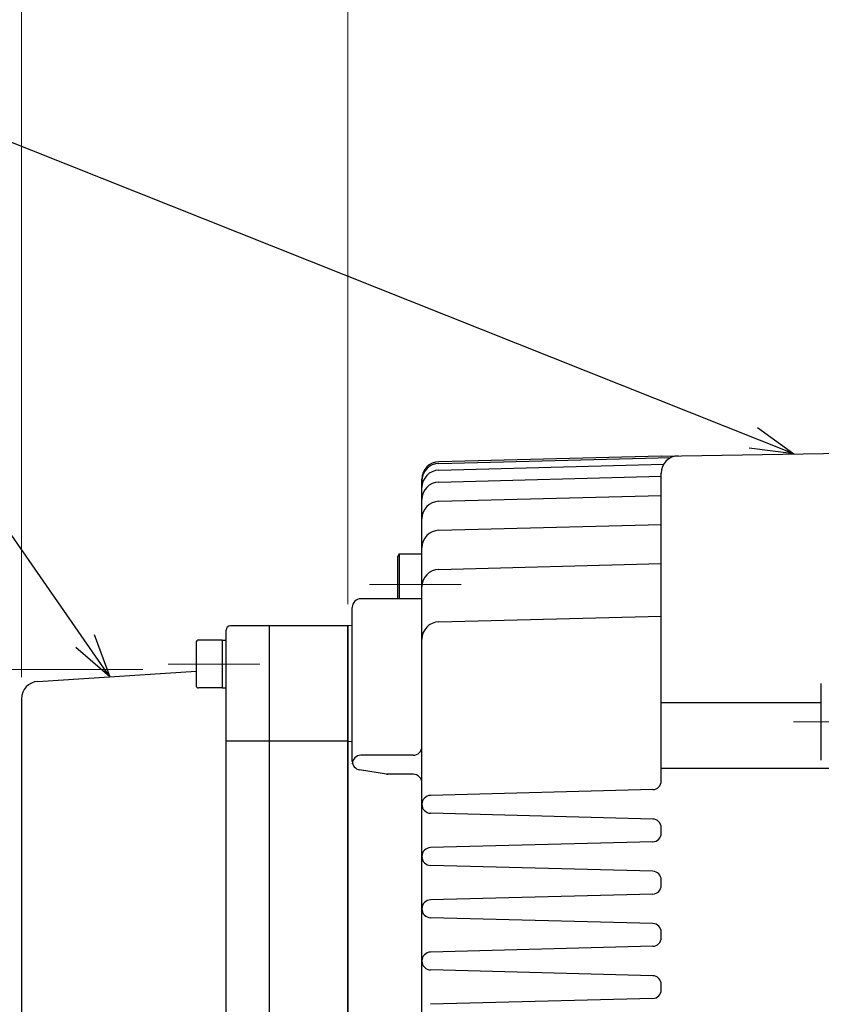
# Model space of a CAD drawing. Header units: millimetres. Extents: x 0 to 1076, y 0 to 742.
# Tile 103 of 124: x 279 to 371, y 489 to 602. Entities that reach past the tile are written whole.
import ezdxf

# ---------------------------------------------------------------- set-up
doc = ezdxf.new("R2010")
doc.units = ezdxf.units.MM
doc.header["$LTSCALE"] = 0.454724
doc.linetypes.add('CENTER', pattern=[50.8, 31.75, -6.35, 6.35, -6.35])
doc.layers.add('NoLayerName_001', color=7, linetype='Continuous')
doc.layers.add('NoLayerName_002', color=7, linetype='Continuous')
doc.styles.get("Standard").update_dxf_attribs({"font": 'txt', "bigfont": 'extfont2'})
doc.dimstyles.get("Standard").update_dxf_attribs({"dimtxt": 2.5, "dimasz": 2.5, "dimexe": 1, "dimexo": 1, "dimtad": 1, "dimdec": 3, "dimzin": 0, "dimdsep": 46, "dimtxsty": 'Standard', "dimcen": 2.5, "dimadec": 3, "dimazin": 0, "dimtfac": 0.75, "dimtdec": 3, "dimtmove": 0, "dimatfit": 3, "dimfxl": 1, "dimarcsym": 0})

# ---------------------------------------------------------------- blocks, each defined once
blk = doc.blocks.new('_OPEN30')
at = {"color": 0, "linetype": 'ByBlock', "lineweight": -2}
for p, q in [((-1, 0.267949), (0, 0)), ((0, 0), (-1, -0.267949)), ((0, 0), (-1, 0))]:
    blk.add_line(p, q, dxfattribs=at)
blk = doc.blocks.new('*D124')
at = {"layer": 'Defpoints', "color": 0}
for p in [(295.95, 527), (269.83, 494.65), (269.83, 494.65)]:
    blk.add_point(p, dxfattribs=at)
at = {"layer": 'NoLayerName_001', "color": 0, "linetype": 'Continuous', "lineweight": 13}
for p, q in [((293.45, 527), (267.33, 527)), ((269.83, 523.25), (269.83, 494.65))]:
    blk.add_line(p, q, dxfattribs=at)
at = {"layer": 'NoLayerName_001', "color": 0, "lineweight": 13, "xscale": 3.75, "yscale": 3.75, "zscale": 3.75, "rotation": 90}
blk.add_blockref('_OPEN30', (269.83, 527), dxfattribs=at)
at = {"layer": 'NoLayerName_001', "color": 0, "lineweight": 13, "insert": (262.1, 508.38), "char_height": 8.75, "attachment_point": 5, "rotation": 90}
blk.add_mtext('\\W0.8000;%%c７９', dxfattribs=at)
blk = doc.blocks.new('_NONE')
blk = doc.blocks.new('*D130')
at = {"layer": 'Defpoints', "color": 0}
for p in [(279.5, 650), (487.5, 552.1), (279.5, 523.62)]:
    blk.add_point(p, dxfattribs=at)
at = {"layer": 'NoLayerName_001', "color": 0, "linetype": 'Continuous', "lineweight": 13}
for p, q in [((279.5, 526.12), (279.5, 652.5)), ((487.5, 554.6), (487.5, 652.5)), ((483.75, 650), (283.25, 650))]:
    blk.add_line(p, q, dxfattribs=at)
at = {"layer": 'NoLayerName_001', "color": 0, "lineweight": 13, "xscale": 3.75, "yscale": 3.75, "zscale": 3.75, "rotation": 180}
blk.add_blockref('_OPEN30', (279.5, 650), dxfattribs=at)
at = {"layer": 'NoLayerName_001', "color": 0, "lineweight": 13, "xscale": 3.75, "yscale": 3.75, "zscale": 3.75}
blk.add_blockref('_OPEN30', (487.5, 650), dxfattribs=at)
at = {"layer": 'NoLayerName_001', "color": 0, "lineweight": 13, "insert": (387.5, 657.72), "char_height": 8.75, "attachment_point": 5}
blk.add_mtext('\\W0.8000;２０９', dxfattribs=at)
blk = doc.blocks.new('*D131')
at = {"layer": 'Defpoints', "color": 0}
for p in [(317, 631.25), (317, 532), (279.5, 523.62)]:
    blk.add_point(p, dxfattribs=at)
at = {"layer": 'NoLayerName_001', "color": 0, "linetype": 'Continuous', "lineweight": 13}
for p, q in [((279.5, 526.12), (279.5, 633.75)), ((317, 534.5), (317, 633.75)), ((283.25, 631.25), (313.25, 631.25))]:
    blk.add_line(p, q, dxfattribs=at)
at = {"layer": 'NoLayerName_001', "color": 0, "lineweight": 13, "xscale": 3.75, "yscale": 3.75, "zscale": 3.75, "rotation": 180}
blk.add_blockref('_OPEN30', (279.5, 631.25), dxfattribs=at)
at = {"layer": 'NoLayerName_001', "color": 0, "lineweight": 13, "xscale": 3.75, "yscale": 3.75, "zscale": 3.75}
blk.add_blockref('_OPEN30', (317, 631.25), dxfattribs=at)
at = {"layer": 'NoLayerName_001', "color": 0, "lineweight": 13, "insert": (298.25, 639), "char_height": 8.75, "attachment_point": 5}
blk.add_mtext('\\W0.8000;３８', dxfattribs=at)
blk = doc.blocks.new('*D132')
at = {"layer": 'Defpoints', "color": 0}
for p in [(487.5, 631.25), (487.5, 552.1), (317, 532)]:
    blk.add_point(p, dxfattribs=at)
at = {"layer": 'NoLayerName_001', "color": 0, "linetype": 'Continuous', "lineweight": 13}
for p, q in [((317, 534.5), (317, 633.75)), ((487.5, 554.6), (487.5, 633.75)), ((320.75, 631.25), (483.75, 631.25))]:
    blk.add_line(p, q, dxfattribs=at)
at = {"layer": 'NoLayerName_001', "color": 0, "lineweight": 13, "xscale": 3.75, "yscale": 3.75, "zscale": 3.75, "rotation": 180}
blk.add_blockref('_OPEN30', (317, 631.25), dxfattribs=at)
at = {"layer": 'NoLayerName_001', "color": 0, "lineweight": 13, "xscale": 3.75, "yscale": 3.75, "zscale": 3.75}
blk.add_blockref('_OPEN30', (487.5, 631.25), dxfattribs=at)
at = {"layer": 'NoLayerName_001', "color": 0, "lineweight": 13, "insert": (381.25, 638.934375), "char_height": 8.75, "attachment_point": 5}
blk.add_mtext('\\W0.8000;１７１', dxfattribs=at)
blk = doc.blocks.new('*D133')
at = {"layer": 'Defpoints', "color": 0}
for p in [(279.5, 668.75), (279.5, 523.62), (545.5, 498.92)]:
    blk.add_point(p, dxfattribs=at)
at = {"layer": 'NoLayerName_001', "color": 0, "linetype": 'Continuous', "lineweight": 13}
for p, q in [((279.5, 526.12), (279.5, 671.25)), ((545.5, 501.42), (545.5, 671.25)), ((541.75, 668.75), (283.25, 668.75))]:
    blk.add_line(p, q, dxfattribs=at)
at = {"layer": 'NoLayerName_001', "color": 0, "lineweight": 13, "xscale": 3.75, "yscale": 3.75, "zscale": 3.75, "rotation": 180}
blk.add_blockref('_OPEN30', (279.5, 668.75), dxfattribs=at)
at = {"layer": 'NoLayerName_001', "color": 0, "lineweight": 13, "xscale": 3.75, "yscale": 3.75, "zscale": 3.75}
blk.add_blockref('_OPEN30', (545.5, 668.75), dxfattribs=at)
at = {"layer": 'NoLayerName_001', "color": 0, "lineweight": 13, "insert": (412.5, 676.47), "char_height": 8.75, "attachment_point": 5}
blk.add_mtext('\\W0.8000;２６７', dxfattribs=at)

msp = doc.modelspace()

# ---------------------------------------------------------------- linework, layer by layer
at = {"layer": 'NoLayerName_001', "color": 7, "linetype": 'Continuous', "lineweight": 25}
for p, q in [((327.4476, 550.6584), (354.1479, 551.3576)), ((353, 551.5172), (327.4483, 550.8571)), ((353, 551.5172), (383.4721, 551.9933)), ((327.4476, 549.8862), (353.2763, 550.5626)), ((325.5, 429.5778), (325.5, 548.8578)), ((327.4476, 548.521), (353, 549.1901)), ((353, 514.1943), (353, 549.5326)), ((327.4476, 546.312), (353, 546.9811)), ((327.4476, 542.9854), (353, 543.6545)), ((322.9, 540.2622), (322.7, 539.9158)), ((322.7, 539.9158), (322.7, 535.1234)), ((322.9, 540.2622), (325.5, 540.2622)), ((322.9, 540.2622), (322.9, 535.1234)), ((327.4476, 538.4866), (353, 539.1557)), ((325.5, 535.1234), (318.5, 535.1234)), ((317.5, 516.4493), (317.5, 534.1234)), ((327.4476, 532.4624), (353, 533.1315)), ((317, 532), (303.5, 532)), ((308, 443), (308, 532)), ((308, 443), (308, 532)), ((317.5, 532.0429), (317, 532.0147)), ((317, 442.9853), (317, 532.0147)), ((317, 532), (317, 443)), ((303, 457.6191), (303, 531.5)), ((299.55, 530.0684), (299.55, 525.1684)), ((302.55, 530.3684), (299.85, 530.3684)), ((302.55, 530.3684), (303, 530.3684)), ((302.55, 530.3684), (302.55, 524.8684)), ((302.55, 524.8684), (299.85, 524.8684)), ((302.55, 524.8684), (303, 524.8684)), ((371.4, 516.5888), (371.4, 525.3888)), ((371.4, 516.5888), (371.4, 525.3888)), ((279.5, 523.6236), (279.5, 446)), ((353, 523.1817), (371.4, 523.1817)), ((303, 518.805), (308, 518.805)), ((308, 518.805), (317, 518.805)), ((317.5, 518.7167), (317, 518.68)), ((324.5, 517.1399), (318.5, 517.1399)), ((321.4211, 514.9664), (318.3411, 515.462)), ((324.5, 514.9537), (321.5, 514.9537)), ((353, 515.6713), (378, 515.6713)), ((352.0262, 513.1946), (326.4997, 512.5262)), ((352.0262, 509.8054), (326.5265, 510.4731)), ((353, 508.1943), (353, 508.8057)), ((352.0262, 507.1946), (326.4997, 506.5262)), ((352.0262, 503.8054), (326.5265, 504.4731)), ((353, 502.1943), (353, 502.8057)), ((352.0262, 501.1946), (326.4997, 500.5262)), ((352.0262, 497.8054), (326.5265, 498.4731)), ((353, 496.1943), (353, 496.8057)), ((352.0262, 495.1946), (326.4997, 494.5262)), ((352.0262, 491.8054), (326.5265, 492.4731)), ((353, 490.1943), (353, 490.8057)), ((352.0262, 489.1946), (326.4997, 488.5262))]:
    msp.add_line(p, q, dxfattribs=at)
at = {"layer": 'NoLayerName_001', "color": 4, "linetype": 'CENTER', "lineweight": 13}
for p, q in [((319.4935, 536.7622), (330.0203, 536.7622)), ((296.3435, 527.6184), (306.8703, 527.6184)), ((368.1935, 520.9888), (381.5202, 520.9888))]:
    msp.add_line(p, q, dxfattribs=at)
at = {"layer": 'NoLayerName_001', "color": 7, "linetype": 'Continuous', "lineweight": 25}
for centre, radius, start, end in [((355, 549.5482), 2, 90.895174, 180), ((327.5, 548.8578), 2, 91.479836, 180), ((327.5, 548.6591), 2, 91.5, 180), ((327.5, 547.8869), 2, 91.5, 180), ((327.5, 546.5217), 2, 91.5, 180), ((327.5, 544.3126), 2, 91.5, 180), ((327.5, 540.9861), 2, 91.5, 180), ((327.5, 536.4873), 2, 91.5, 180), ((318.5, 534.1234), 1, 90, 180), ((303.5, 531.5), 0.5, 90, 180), ((327.5, 530.4631), 2, 91.5, 180), ((299.85, 530.0684), 0.3, 90, 180), ((281.5, 523.6236), 2, 93.652223, 180), ((299.85, 525.1684), 0.3, 180, 270), ((324.5, 518.1399), 1, 270, 0), ((318.5, 516.1399), 1, 90, 180), ((318.5, 516.4493), 1, 180, 260.858874), ((321.5799, 515.9537), 1, 260.858874, 270), ((324.5, 513.9537), 1, 0, 90), ((352, 514.1943), 1, 271.5, 0), ((326.5265, 511.5), 1.0265, 91.5, 268.5), ((352, 508.8057), 1, 0, 88.5), ((352, 508.1943), 1, 271.5, 0), ((326.5265, 505.5), 1.0265, 91.5, 268.5), ((352, 502.8057), 1, 0, 88.5), ((352, 502.1943), 1, 271.5, 0), ((326.5265, 499.5), 1.0265, 91.5, 268.5), ((352, 496.8057), 1, 0, 88.5), ((352, 496.1943), 1, 271.5, 0), ((326.5265, 493.5), 1.0265, 91.5, 268.5), ((352, 490.8057), 1, 0, 88.5), ((352, 490.1943), 1, 271.5, 0)]:
    msp.add_arc(centre, radius, start, end, dxfattribs=at)
at = {"layer": 'NoLayerName_002', "color": 7, "linetype": 'Continuous', "lineweight": 25}
msp.add_line((281.3726, 525.6195), (299.55, 526.7798), dxfattribs=at)

# ---------------------------------------------------------------- texts
at = {"layer": 'NoLayerName_001', "color": 3, "linetype": 'Continuous', "lineweight": 13, "insert": (443.125, 590), "char_height": 8.75, "attachment_point": 9, "line_spacing_factor": 0.6}
msp.add_mtext('\\A1;\\W0.6667;ＮＡＭＥ\u3000ＰＬＡＴＥ', dxfattribs=at)

# ---------------------------------------------------------------- dimensions: what is measured, and where the dimension line sits
at = {"layer": 'NoLayerName_001', "color": 3, "linetype": 'Continuous', "lineweight": 13}
for base, p1, p2, angle, text, override, picture, middle in [((279.5, 668.75), (545.4999, 498.9226), (279.5, 523.6236), 180, '\\W0.8000;２６７', {"dimtxt": 8.75, "dimasz": 3.75, "dimexe": 2.5, "dimexo": 2.5, "dimgap": 2.5, "dimzin": 8, "dimblk": 'OPEN30', "dimclrd": 0, "dimclre": 0, "dimclrt": 0, "dimtp": 0, "dimtm": 0, "dimlwd": 13, "dimlwe": 13}, '*D133', (412.5, 668.75)), ((279.5, 650), (487.5, 552.1), (279.5, 523.6236), 180, '\\W0.8000;２０９', {"dimtxt": 8.75, "dimasz": 3.75, "dimexe": 2.5, "dimexo": 2.5, "dimgap": 2.5, "dimzin": 8, "dimblk": 'OPEN30', "dimclrd": 0, "dimclre": 0, "dimclrt": 0, "dimtp": 0, "dimtm": 0, "dimlwd": 13, "dimlwe": 13}, '*D130', (387.5, 650)), ((269.8322, 494.6511), (295.9505, 527), (269.8322, 494.6511), 270, '\\W0.8000;%%c７９', {"dimtxt": 8.75, "dimasz": 3.75, "dimexe": 2.5, "dimexo": 2.5, "dimgap": 2.5, "dimzin": 8, "dimpost": '%%c<>', "dimblk1": 'OPEN30', "dimblk2": 'NONE', "dimsah": 1, "dimse2": 1, "dimclrd": 0, "dimclre": 0, "dimclrt": 0, "dimtp": 0, "dimtm": 0, "dimatfit": 2, "dimlwd": 13, "dimlwe": 13}, '*D124', (269.8322, 508.375))]:
    dim = msp.add_linear_dim(base=base, p1=p1, p2=p2, angle=angle, text=text, dimstyle='Standard', override=override, dxfattribs=at)
    dim.commit()
    dim.dimension.update_dxf_attribs({"geometry": picture, "text_midpoint": middle, "dimtype": 160})
for base, p1, p2, text, picture, middle in [((317, 631.25), (279.5, 523.6236), (317, 532), '\\W0.8000;３８', '*D131', (298.25, 631.25)), ((487.5, 631.25), (317, 532), (487.5, 552.1), '\\W0.8000;１７１', '*D132', (381.25, 631.25))]:
    dim = msp.add_linear_dim(base=base, p1=p1, p2=p2, text=text, dimstyle='Standard', override={"dimtxt": 8.75, "dimasz": 3.75, "dimexe": 2.5, "dimexo": 2.5, "dimgap": 2.5, "dimzin": 8, "dimblk": 'OPEN30', "dimclrd": 0, "dimclre": 0, "dimclrt": 0, "dimtp": 0, "dimtm": 0, "dimlwd": 13, "dimlwe": 13}, dxfattribs=at)
    dim.commit()
    dim.dimension.update_dxf_attribs({"geometry": picture, "text_midpoint": middle, "dimtype": 160})

# ---------------------------------------------------------------- leaders
at = {"layer": 'NoLayerName_001', "color": 3, "linetype": 'Continuous', "lineweight": 13, "annotation_type": 0, "has_hookline": 1, "hookline_direction": 1}
for points, text_width in [([(368.2361, 551.7553), (273.75, 589.375), (268.75, 589.375)], 90.8179), ([(289.6438, 526.1475), (267.4339, 558.125), (262.4339, 558.125)], 51.6626)]:
    msp.add_leader(points, dimstyle='Standard', override={"dimtxt": 8.75, "dimasz": 5, "dimldrblk": 'OPEN30'}, dxfattribs=dict(at, text_width=text_width))

doc.saveas('drawing.dxf')
